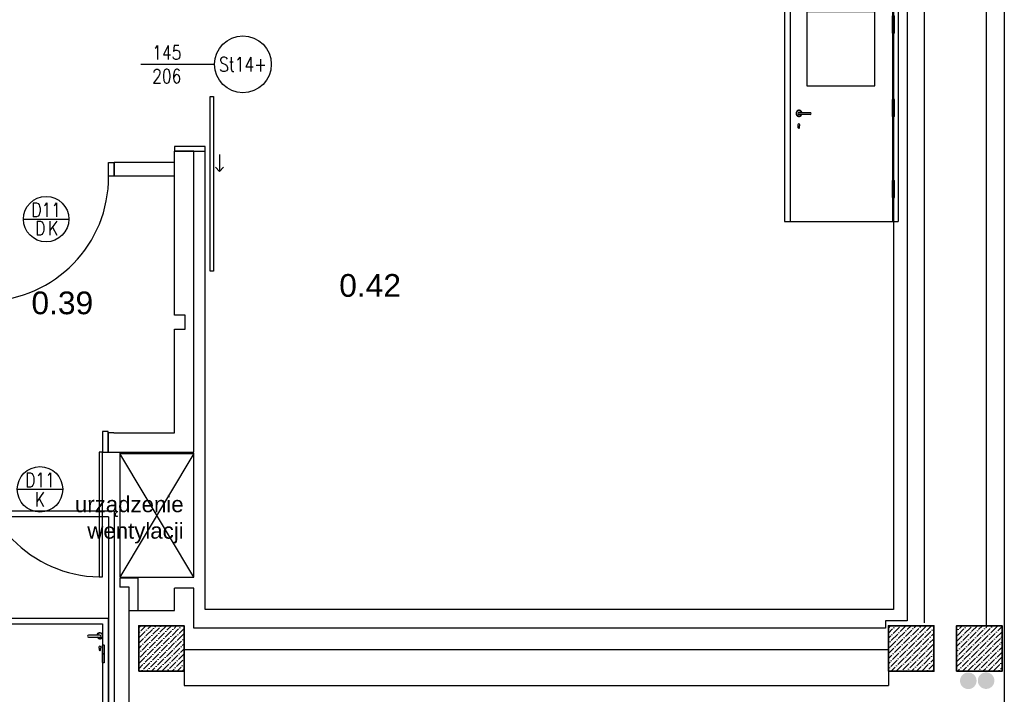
# Model space of a CAD drawing. Header units: millimetres. Extents: x 44889 to 52866, y -11417 to -4315.
# Tile 57 of 74: x 50444 to 50877, y -7276 to -6979. Entities that reach past the tile are written whole.
import ezdxf

# ---------------------------------------------------------------- set-up
doc = ezdxf.new("R2010")
doc.units = ezdxf.units.MM
doc.layers.get('0').update_dxf_attribs({"color": 9})
for name, color, linetype, lineweight in [('kreskowanie', 9, 'Continuous', 18), ('słupy gr0.7', 9, 'Continuous', 35), ('Zestawienia drzwi i okien$0$^ dymoszczelne', 251, 'Continuous', 25)]:
    doc.layers.add(name, color=color, linetype=linetype, lineweight=lineweight)
doc.layers.add('Podkład', color=9, linetype='Continuous')
doc.layers.add('Zestawienia drzwi i okien$0$+ stolarka przekrój', color=251, linetype='Continuous')
doc.layers.add('Zestawienia drzwi i okien$0$+ stolarka widok', color=251, linetype='Continuous', plot=False)
doc.layers.add('Zestawienia drzwi i okien$0$^ opis stolarki', color=251, linetype='Continuous', lineweight=25, plot=False)
doc.styles.get("Standard").update_dxf_attribs({"font": 'arial.ttf', "height": 15})
doc.styles.add('Zestawienia drzwi i okien$0$anka1', font='romans.shx', dxfattribs={"width": 0.8})

# ---------------------------------------------------------------- blocks, each defined once
blk = doc.blocks.new('słup 2')
at = {"layer": 'kreskowanie'}
h = blk.add_hatch(dxfattribs=at)
h.set_pattern_fill('ANSI36', color=256, style=0)
h.set_pattern_definition([(45, (-1340, -20), (1.683798, 6.173926), [7.9375, -1.5875, 0, -1.5875])])
h.paths.add_polyline_path([(20, -20), (20, 20), (-20, 20), (-20, -20)])
at = {"layer": 'słupy gr0.7'}
blk.add_lwpolyline([(-20, -20), (20, -20), (20, 20), (-20, 20)], close=True, dxfattribs=at)
blk = doc.blocks.new('*U15362')
blk.add_lwpolyline([(54.5, 32.5), (-54.5, 32.5), (-54.5, -32.5), (54.5, -32.5), (54.5, 32.5), (-54.5, -32.5), (-54.5, 32.5), (54.5, -32.5)])
blk = doc.blocks.new('*U15975')
at = {"layer": 'Zestawienia drzwi i okien$0$+ stolarka przekrój'}
for points in [[(-60, -5), (-55, -5), (-55, 13), (-60, 13)], [(55, -5), (60, -5), (60, 13), (55, 13)], [(52, -115), (55, -115), (55, -5), (52, -5)]]:
    blk.add_lwpolyline(points, close=True, dxfattribs=at)
blk.add_arc((54.18, -5.79), 109.18, 179.58636, 268.85557, dxfattribs=at)
at = {"layer": 'Zestawienia drzwi i okien$0$+ stolarka widok'}
for p, q in [((-60, -151.28), (-60, -356.28)), ((-60, -151.28), (60, -151.28)), ((60, -151.28), (60, -356.28)), ((-55, -156.28), (-55, -356.28)), ((-55, -156.28), (55, -156.28)), ((55, -156.28), (55, -356.28)), ((56.6, -182.58), (55, -182.58)), ((56.6, -182.98), (55, -182.98)), ((56.6, -256.08), (55, -256.08)), ((56.6, -256.48), (55, -256.48)), ((-47.87, -273.78), (-47.87, -272.15)), ((-46.87, -273.78), (-46.87, -272.15)), ((56.6, -327.58), (55, -327.58)), ((56.6, -327.98), (55, -327.98)), ((-60, -356.28), (60, -356.28))]:
    blk.add_line(p, q, dxfattribs=at)
for points in [[(55.8, -190.78), (55.8, -190.78, -0.414214), (55, -189.98), (55, -175.58, -0.414214), (55.8, -174.78), (55.8, -174.78, -0.414214), (56.6, -175.58), (56.6, -189.98, -0.414214)], [(55.8, -264.28), (55.8, -264.28, -0.414214), (55, -263.48), (55, -249.08, -0.414214), (55.8, -248.28), (55.8, -248.28, -0.414214), (56.6, -249.08), (56.6, -263.48, -0.414214)], [(55.8, -335.78), (55.8, -335.78, -0.414214), (55, -334.98), (55, -320.58, -0.414214), (55.8, -319.78), (55.8, -319.78, -0.414214), (56.6, -320.58), (56.6, -334.98, -0.414214)]]:
    blk.add_lwpolyline(points, format="xyb", close=True, dxfattribs=at)
for points in [[(-47.37, -260.43), (-37.37, -260.43)], [(-37.37, -262.14), (-47.37, -262.14)]]:
    blk.add_lwpolyline(points, dxfattribs=at)
for centre, radius, start, end in [((-47.37, -261.28), 2.5, 19.95019, 340.04981), ((-47.16, -260.78), 2.5, 19.95019, 340.04981), ((-47.37, -261.28), 0.853, 90, 270), ((-37.37, -261.28), 0.853, 270, 90), ((-47.37, -271.28), 1, 300, 240), ((-47.37, -273.78), 0.5, 180, 0)]:
    blk.add_arc(centre, radius, start, end, dxfattribs=at)
at = {"layer": 'Zestawienia drzwi i okien$0$^ opis stolarki'}
blk.add_line((-20, -37.83), (20, -37.83), dxfattribs=at)
blk.add_circle((0, -37.83), 20, dxfattribs=at)
at = {"layer": 'Zestawienia drzwi i okien$0$^ opis stolarki', "ltscale": 0.1, "char_height": 12.5, "attachment_point": 5, "style": 'Zestawienia drzwi i okien$0$anka1'}
for s, insert in [('D11', (0, -29.58)), ('K', (0, -46.7))]:
    blk.add_mtext(s, dxfattribs=dict(at, insert=insert))
blk = doc.blocks.new('*U16223')
at = {"layer": 'Zestawienia drzwi i okien$0$+ stolarka przekrój'}
for points in [[(-55, -5), (-60, -5), (-60, 7), (-55, 7)], [(60, -5), (55, -5), (55, 7), (60, 7)], [(-52, -115), (-55, -115), (-55, -5), (-52, -5)]]:
    blk.add_lwpolyline(points, close=True, dxfattribs=at)
blk.add_arc((-54.18, -5.79), 109.18, 271.14443, 0.41364, dxfattribs=at)
at = {"layer": 'Zestawienia drzwi i okien$0$+ stolarka widok'}
for p, q in [((-60, -300), (-60, -505)), ((60, -300), (-60, -300)), ((60, -300), (60, -505)), ((-55, -305), (-55, -505)), ((55, -305), (-55, -305)), ((55, -305), (55, -505)), ((-56.6, -331.3), (-55, -331.3)), ((-56.6, -331.7), (-55, -331.7)), ((-56.6, -404.8), (-55, -404.8)), ((-56.6, -405.2), (-55, -405.2)), ((46.87, -422.5), (46.87, -420.87)), ((47.87, -422.5), (47.87, -420.87)), ((-56.6, -476.3), (-55, -476.3)), ((-56.6, -476.7), (-55, -476.7)), ((55, -485), (-55, -485)), ((60, -505), (-60, -505))]:
    blk.add_line(p, q, dxfattribs=at)
for points in [[(-55.8, -339.5), (-55.8, -339.5, 0.414214), (-55, -338.7), (-55, -324.3, 0.414214), (-55.8, -323.5), (-55.8, -323.5, 0.414214), (-56.6, -324.3), (-56.6, -338.7, 0.414214)], [(-55.8, -413), (-55.8, -413, 0.414214), (-55, -412.2), (-55, -397.8, 0.414214), (-55.8, -397), (-55.8, -397, 0.414214), (-56.6, -397.8), (-56.6, -412.2, 0.414214)], [(-55.8, -484.5), (-55.8, -484.5, 0.414214), (-55, -483.7), (-55, -469.3, 0.414214), (-55.8, -468.5), (-55.8, -468.5, 0.414214), (-56.6, -469.3), (-56.6, -483.7, 0.414214)]]:
    blk.add_lwpolyline(points, format="xyb", close=True, dxfattribs=at)
for points in [[(47.37, -409.15), (37.37, -409.15)], [(37.37, -410.85), (47.37, -410.85)]]:
    blk.add_lwpolyline(points, dxfattribs=at)
for centre, radius, start, end in [((47.16, -409.5), 2.5, 199.95019, 160.04981), ((37.37, -410), 0.853, 90, 270), ((47.37, -410), 2.5, 199.95019, 160.04981), ((47.37, -410), 0.853, 270, 90), ((47.37, -420), 1, 300, 240), ((47.37, -422.5), 0.5, 180, 0)]:
    blk.add_arc(centre, radius, start, end, dxfattribs=at)
at = {"layer": 'Zestawienia drzwi i okien$0$^ dymoszczelne', "ltscale": 0.1}
blk.add_line((-20, -42.83), (20, -42.83), dxfattribs=at)
blk.add_circle((0, -42.83), 20, dxfattribs=at)
at = {"layer": 'Zestawienia drzwi i okien$0$^ dymoszczelne', "ltscale": 0.1, "insert": (-5.12, -50.74), "char_height": 12.5, "attachment_point": 5, "line_spacing_factor": 0.8, "style": 'Zestawienia drzwi i okien$0$anka1'}
blk.add_mtext('D', dxfattribs=at)
at = {"layer": 'Zestawienia drzwi i okien$0$^ opis stolarki', "ltscale": 0.1, "char_height": 12.5, "attachment_point": 5, "line_spacing_factor": 0.8, "style": 'Zestawienia drzwi i okien$0$anka1'}
for s, insert in [('D11', (0, -34.63)), ('K', (6.17, -50.79))]:
    blk.add_mtext(s, dxfattribs=dict(at, insert=insert))
blk = doc.blocks.new('*U15701')
at = {"layer": 'Zestawienia drzwi i okien$0$+ stolarka przekrój'}
for points in [[(-50, -5), (-45, -5), (-45, 12), (-50, 12)], [(45, -5), (50, -5), (50, 12), (45, 12)], [(42, -95), (45, -95), (45, -5), (42, -5)]]:
    blk.add_lwpolyline(points, close=True, dxfattribs=at)
blk.add_arc((45, -5), 90, 180, 268.08979, dxfattribs=at)
at = {"layer": 'Zestawienia drzwi i okien$0$+ stolarka widok'}
for p, q in [((-50, -117.95), (-50, -322.95)), ((-50, -117.95), (50, -117.95)), ((50, -117.95), (50, -322.95)), ((-45, -122.95), (-45, -322.95)), ((-45, -122.95), (45, -122.95)), ((45, -122.95), (45, -322.95)), ((46.6, -149.25), (45, -149.25)), ((46.6, -149.65), (45, -149.65)), ((46.6, -222.75), (45, -222.75)), ((46.6, -223.15), (45, -223.15)), ((-37.87, -240.45), (-37.87, -238.81)), ((-36.87, -240.45), (-36.87, -238.81)), ((46.6, -294.25), (45, -294.25)), ((46.6, -294.65), (45, -294.65)), ((-50, -322.95), (50, -322.95))]:
    blk.add_line(p, q, dxfattribs=at)
blk.add_lwpolyline([(-30.44, -138.33), (-30.44, -203.33), (29.56, -203.33), (29.56, -138.33)], close=True, dxfattribs=at)
for points in [[(45.8, -157.45), (45.8, -157.45, -0.414214), (45, -156.65), (45, -142.25, -0.414214), (45.8, -141.45), (45.8, -141.45, -0.414214), (46.6, -142.25), (46.6, -156.65, -0.414214)], [(45.8, -230.95), (45.8, -230.95, -0.414214), (45, -230.15), (45, -215.75, -0.414214), (45.8, -214.95), (45.8, -214.95, -0.414214), (46.6, -215.75), (46.6, -230.15, -0.414214)], [(45.8, -302.45), (45.8, -302.45, -0.414214), (45, -301.65), (45, -287.25, -0.414214), (45.8, -286.45), (45.8, -286.45, -0.414214), (46.6, -287.25), (46.6, -301.65, -0.414214)]]:
    blk.add_lwpolyline(points, format="xyb", close=True, dxfattribs=at)
for points in [[(-37.37, -227.09), (-27.37, -227.09)], [(-27.37, -228.8), (-37.37, -228.8)]]:
    blk.add_lwpolyline(points, dxfattribs=at)
for centre, radius, start, end in [((-37.16, -227.45), 2.5, 19.95019, 340.04981), ((-37.37, -227.95), 2.5, 19.95019, 340.04981), ((-37.37, -227.95), 0.853, 90, 270), ((-27.37, -227.95), 0.853, 270, 90), ((-37.37, -237.95), 1, 300, 240), ((-37.37, -240.45), 0.5, 180, 0)]:
    blk.add_arc(centre, radius, start, end, dxfattribs=at)
at = {"layer": 'Zestawienia drzwi i okien$0$^ opis stolarki', "ltscale": 0.1}
blk.add_line((-20, -28.18), (20, -28.18), dxfattribs=at)
blk.add_circle((0, -28.18), 20, dxfattribs=at)
at = {"layer": 'Zestawienia drzwi i okien$0$^ opis stolarki', "ltscale": 0.1, "char_height": 12.5, "attachment_point": 5, "line_spacing_factor": 0.8, "style": 'Zestawienia drzwi i okien$0$anka1'}
for s, insert in [('St9', (0, -18.38)), ('GP', (0, -38.18))]:
    blk.add_mtext(s, dxfattribs=dict(at, insert=insert))

msp = doc.modelspace()

# ---------------------------------------------------------------- hatches: boundary and pattern name
at = {"layer": 'Podkład'}
for points in [[(50864.81, -7270.34, 1), (50857.52, -7270.34, 1)], [(50872.65, -7270.28, 1), (50865.36, -7270.28, 1)]]:
    msp.add_hatch(color=256, dxfattribs=at).paths.add_polyline_path(points)

# ---------------------------------------------------------------- linework, layer by layer
for p, q in [((50834.27, -6909.11), (50834.27, -7243.88)), ((50841.77, -6909.11), (50841.77, -7244.88)), ((50877.02, -6947.63), (50877.02, -7319.13)), ((50828.27, -6960.14), (50828.27, -7238.88)), ((50869.02, -6966.13), (50869.02, -7246.13)), ((50520.27, -7037.11), (50511.83, -7037.11)), ((50511.83, -7109.38), (50511.83, -7037.11)), ((50520.27, -7169.61), (50520.27, -7037.11)), ((50520.27, -7037.11), (50525.27, -7037.11)), ((50525.27, -7238.88), (50525.27, -7037.11)), ((50511.83, -7042.13), (50485.27, -7042.13)), ((50485.27, -7048.13), (50485.27, -7042.13)), ((50511.83, -7048.13), (50485.27, -7048.13)), ((50516.48, -7109.38), (50511.83, -7109.38)), ((50516.48, -7115.52), (50516.48, -7109.38)), ((50511.83, -7161.11), (50511.83, -7115.52)), ((50511.83, -7161.11), (50511.83, -7115.52)), ((50511.83, -7115.52), (50516.48, -7115.52)), ((50485.08, -7161.11), (50511.83, -7161.11)), ((50485.08, -7169.61), (50520.27, -7169.61)), ((50495.83, -7225.11), (50487.77, -7225.11)), ((50487.77, -7225.11), (50487.77, -7229.11)), ((50495.83, -7239.4), (50495.83, -7225.11)), ((50491.83, -7229.11), (50487.77, -7229.11)), ((50491.83, -7239.4), (50491.83, -7229.11)), ((50511.83, -7239.4), (50511.83, -7229.61)), ((50520.27, -7229.61), (50511.83, -7229.61)), ((50520.27, -7247.11), (50520.27, -7229.61)), ((50491.77, -7239.4), (50511.83, -7239.4)), ((50491.83, -7305.13), (50491.83, -7239.4)), ((50828.27, -7238.88), (50525.27, -7238.88)), ((50834.27, -7243.88), (50824.77, -7243.88)), ((50824.77, -7243.88), (50824.77, -7247.11)), ((50824.77, -7247.11), (50520.27, -7247.11)), ((50826.02, -7256.68), (50516.02, -7256.68)), ((50516.02, -7256.68), (50516.02, -7272.38)), ((50826.02, -7266.13), (50826.02, -7272.38)), ((50516.02, -7272.38), (50826.02, -7272.38))]:
    msp.add_line(p, q, dxfattribs=at)
at = {"layer": 'Podkład', "ltscale": 0.1}
msp.add_line((50496.96, -6998.86), (50529.4, -6998.86), dxfattribs=at)
at = {"layer": 'Podkład'}
for points in [[(50527.43, -7089.99), (50527.43, -7012.99), (50528.93, -7012.99), (50528.93, -7089.99)], [(50511.83, -7035.11), (50511.83, -7037.11), (50525.27, -7037.11), (50525.27, -7035.11)]]:
    msp.add_lwpolyline(points, close=True, dxfattribs=at)
for points in [[(50531.64, -7038.55), (50531.64, -7046.05), (50529.87, -7044.19)], [(50531.64, -7038.55), (50531.64, -7046.05), (50533.41, -7044.19)], [(50485.08, -7161.11), (50482.58, -7161.11), (50482.58, -7169.61), (50485.08, -7169.61)]]:
    msp.add_lwpolyline(points, dxfattribs=at)
msp.add_circle((50541.9, -6998.86), 12.5, dxfattribs=at)

# ---------------------------------------------------------------- block references
at = {"layer": 'Podkład', "xscale": 0.5, "yscale": 0.5, "zscale": 0.5}
for name, p in [('*U15701', (50805.27, -6906.61)), ('*U16223', (50455.27, -7045.63)), ('*U15975', (50452.58, -7167.11)), ('słup 2', (50506.02, -7256.13)), ('słup 2', (50836.02, -7256.13)), ('słup 2', (50866.02, -7256.13))]:
    msp.add_blockref(name, p, dxfattribs=at)
at = {"layer": 'Podkład', "xscale": 0.5, "yscale": 0.5, "zscale": 0.5, "rotation": 270}
msp.add_blockref('*U15362', (50504.02, -7197.51), dxfattribs=at)

# ---------------------------------------------------------------- texts
at = {"layer": 'Podkład', "ltscale": 0.1, "char_height": 6.25, "attachment_point": 5, "style": 'Zestawienia drzwi i okien$0$anka1'}
for s, insert in [('145\\P206', (50508.37, -6998.86)), ('St14+', (50541.9, -6998.86))]:
    msp.add_mtext(s, dxfattribs=dict(at, insert=insert))
at = {"layer": 'Podkład'}
for s, insert, char_height, attachment_point in [('0.42', (50597.88, -7096.3), 10, 5), ('0.39', (50462.41, -7103.99), 10, 5), ('urządzenie\\Pwentylacji', (50515.8, -7199.48), 7, 6)]:
    msp.add_mtext(s, dxfattribs=dict(at, insert=insert, char_height=char_height, attachment_point=attachment_point))

doc.saveas('drawing.dxf')
